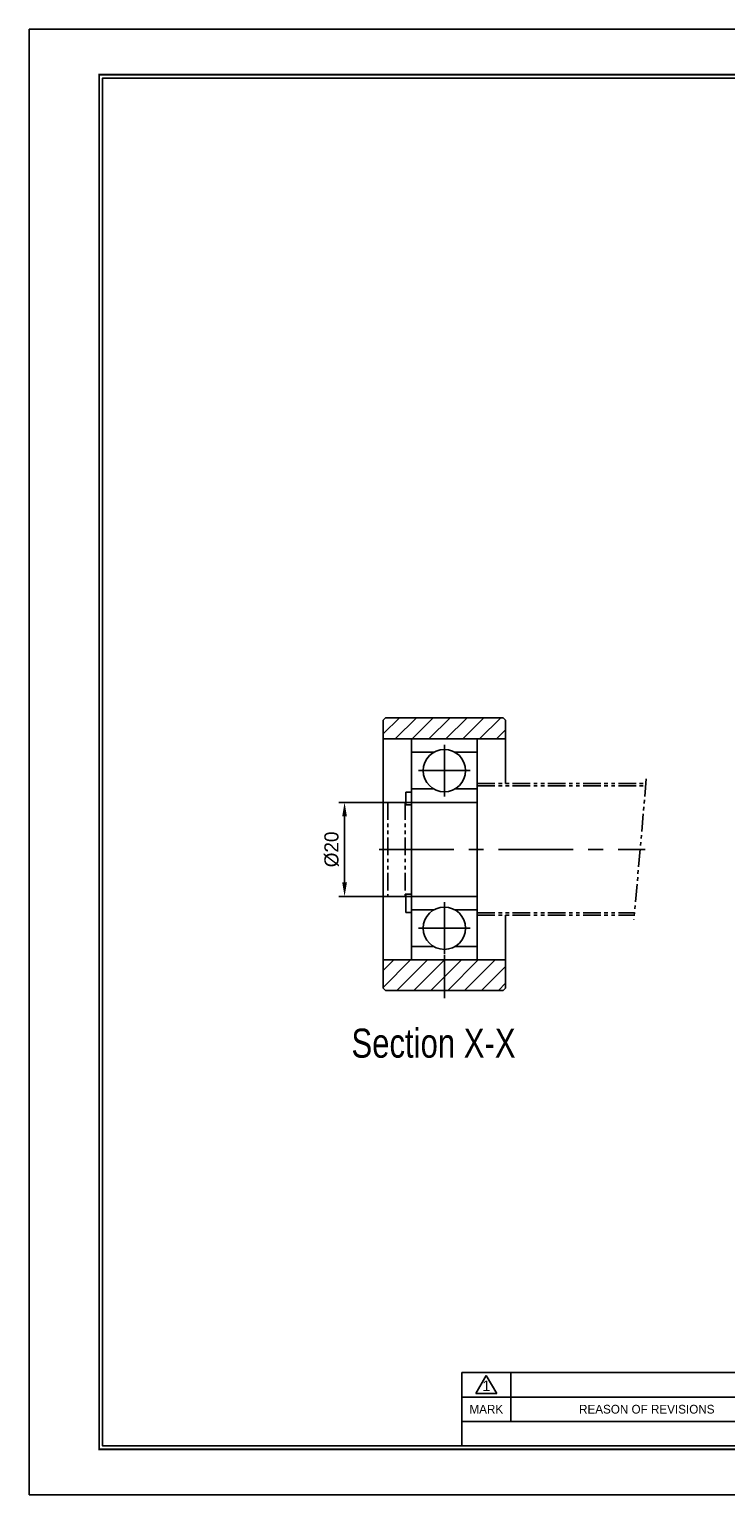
# Model space of a CAD drawing. Header units: millimetres. Extents: x 0 to 441, y 0 to 312.
# Tile 1 of 2: x 0 to 148, y 0 to 312. Entities that reach past the tile are written whole.
import ezdxf
from ezdxf.enums import TextEntityAlignment as Align

# ---------------------------------------------------------------- set-up
doc = ezdxf.new("R2010")
doc.units = ezdxf.units.MM
doc.linetypes.add('CENTER', pattern=[50.8, 31.75, -6.35, 6.35, -6.35])
doc.linetypes.add('PHANTOM', pattern=[2.5, 1.25, -0.25, 0.25, -0.25, 0.25, -0.25])
doc.layers.get('0').update_dxf_attribs({"linetype": 'CONTINUOUS'})
doc.layers.get('DEFPOINTS').update_dxf_attribs({"linetype": 'CONTINUOUS'})
for name, color, linetype in [('center', 1, 'CENTER'), ('L1', 7, 'CONTINUOUS'), ('OUTLINE', 7, 'CONTINUOUS'), ('phantom', 6, 'PHANTOM')]:
    doc.layers.add(name, color=color, linetype=linetype)
doc.dimstyles.get("Standard").update_dxf_attribs({"dimtxt": 3, "dimasz": 3, "dimexe": 1.2, "dimexo": 0, "dimgap": 1.2, "dimtad": 1, "dimdec": 3, "dimzin": 11, "dimdsep": 46, "dimtxsty": 'Standard', "dimcen": 0, "dimclrd": 5, "dimclre": 5, "dimclrt": 3, "dimadec": 0, "dimazin": 0, "dimtfac": 0.6, "dimtdec": 3, "dimtmove": 0, "dimatfit": 3, "dimfxl": 0, "dimtolj": 1, "dimtzin": 11, "dimarcsym": 0})

# ---------------------------------------------------------------- blocks, each defined once
blk = doc.blocks.new('표제란')
at = {"layer": 'L1', "color": 0}
for p, q in [((297, 210), (0, 210)), ((0, 210), (0, 0)), ((0, 0), (297, 0))]:
    blk.add_line(p, q, dxfattribs=at)
at = {"layer": 'L1'}
for p, q in [((160, 17.5), (62, 17.5)), ((62, 17.5), (62, 7)), ((64, 14.51), (65.5, 17.1)), ((65.5, 17.1), (67, 14.51)), ((69, 17.5), (69, 10.5)), ((147, 14), (62, 14)), ((64, 14.51), (67, 14.51)), ((147, 10.5), (62, 10.5))]:
    blk.add_line(p, q, dxfattribs=at)
at = {"layer": 'L1', "const_width": 0.25}
blk.add_lwpolyline([(290.5, 6.5), (290.5, 203.5), (10, 203.5), (10, 6.5)], close=True, dxfattribs=at)
at = {"layer": 'L1'}
blk.add_lwpolyline([(290, 7), (290, 203), (10.5, 203), (10.5, 7)], close=True, dxfattribs=at)
for s, height, p in [('1', 1.5, (65.5, 15.61)), ('MARK', 1.25, (65.5, 12.25)), ('REASON OF REVISIONS', 1.25, (88.5, 12.25))]:
    blk.add_text(s, height=height, dxfattribs=at).set_placement(p, align=Align.MIDDLE_CENTER)
for tag, p in [('필렛', (179.25, 10.9)), ('모따기', (179.25, 8.3))]:
    blk.add_attdef(tag, text='', height=1.15, dxfattribs=at).set_placement(p, align=Align.MIDDLE_LEFT)
at = {"layer": 'OUTLINE', "ltscale": 0.5}
for tag, p, height in [('TITLE', (237.17, 24.41), 2.5), ('도번', (251.18, 15.64), 2.5), ('SCALE', (253.78, 9.55), 1.2), ('DATE', (277.02, 9.51), 1.2)]:
    blk.add_attdef(tag, p, '', height=height, dxfattribs=at)
blk = doc.blocks.new('*D32')
at = {"layer": 'DEFPOINTS', "color": 0}
for p in [(81.25, 147.18), (67.03, 127.18), (81.25, 127.18)]:
    blk.add_point(p, dxfattribs=at)
at = {"layer": 'OUTLINE', "color": 5, "lineweight": -2}
for p, q in [((81.25, 147.18), (65.83, 147.18)), ((67.03, 144.18), (67.03, 130.18)), ((81.25, 127.18), (65.83, 127.18))]:
    blk.add_line(p, q, dxfattribs=at)
at = {"layer": 'OUTLINE', "color": 5}
for points in [[(66.53, 144.18), (67.53, 144.18), (67.03, 147.18)], [(66.53, 130.18), (67.53, 130.18), (67.03, 127.18)]]:
    blk.add_solid(points, dxfattribs=at)
at = {"layer": 'OUTLINE', "color": 3, "insert": (64.29, 137.18), "char_height": 3, "attachment_point": 5, "rotation": 90}
blk.add_mtext('\\A1;%%C20', dxfattribs=at)

msp = doc.modelspace()

# ---------------------------------------------------------------- hatches: boundary and pattern name
at = {"layer": 'OUTLINE'}
h = msp.add_hatch(dxfattribs=at)
h.set_pattern_fill('ANSI31', color=5, scale=0.8, style=0)
h.set_pattern_definition([(45, (-714.8738, 57.6997), (-1.796051, 1.796051), [])])
h.paths.add_polyline_path([(101.2527, 160.682), (101.2527, 164.682), (100.7527, 165.182), (75.7527, 165.182), (75.2527, 164.682), (75.2527, 160.682)])
h.paths.add_polyline_path([(88.2527, 113.682), (88.2527, 107.182), (100.7527, 107.182), (101.2527, 107.682), (101.2527, 113.682)])
h.paths.add_polyline_path([(75.2527, 113.682), (75.2527, 107.682), (75.7527, 107.182), (88.2527, 107.182), (88.2527, 113.682)])

# ---------------------------------------------------------------- linework, layer by layer
at = {"layer": 'center', "ltscale": 0.5}
for p, q in [((88.2527, 159.432), (88.2527, 148.432)), ((82.7527, 153.932), (93.7527, 153.932)), ((74.368, 137.182), (130.951, 137.182)), ((88.2527, 114.932), (88.2527, 125.932)), ((82.7527, 120.432), (93.7527, 120.432)), ((88.2527, 114.682), (88.2527, 105.5231))]:
    msp.add_line(p, q, dxfattribs=at)
at = {"layer": 'OUTLINE'}
for p, q in [((75.7527, 165.182), (75.2527, 164.682)), ((75.7527, 165.182), (100.7527, 165.182)), ((100.7527, 165.182), (101.2527, 164.682)), ((75.2527, 107.682), (75.2527, 164.682)), ((101.2527, 151.182), (101.2527, 164.682)), ((75.2527, 160.682), (101.2527, 160.682)), ((81.2527, 160.682), (81.2527, 113.682)), ((95.2527, 160.682), (95.2527, 113.682)), ((86.0027, 157.8291), (81.2527, 157.8291)), ((90.5027, 157.8291), (95.2527, 157.8291)), ((86.0027, 150.0349), (81.2527, 150.0349)), ((90.5027, 150.0349), (95.2527, 150.0349)), ((80.0527, 149.382), (81.2527, 149.382)), ((80.0527, 149.382), (80.0527, 146.682)), ((80.0527, 146.682), (81.2527, 146.682)), ((81.2527, 147.182), (95.2527, 147.182)), ((80.0527, 127.682), (80.0527, 123.782)), ((80.0527, 127.682), (81.2527, 127.682)), ((81.2527, 127.182), (95.2527, 127.182)), ((80.0527, 123.782), (81.2527, 123.782)), ((86.0027, 124.3291), (81.2527, 124.3291)), ((90.5027, 124.3291), (95.2527, 124.3291)), ((101.2527, 107.682), (101.2527, 123.182)), ((86.0027, 116.5349), (81.2527, 116.5349)), ((90.5027, 116.5349), (95.2527, 116.5349)), ((75.2527, 113.682), (101.2527, 113.682)), ((75.2527, 107.682), (75.7527, 107.182)), ((75.7527, 107.182), (100.7527, 107.182)), ((100.7527, 107.182), (101.2527, 107.682))]:
    msp.add_line(p, q, dxfattribs=at)
for centre in [(88.2527, 153.932), (88.2527, 120.432)]:
    msp.add_circle(centre, 4.5, dxfattribs=at)
at = {"layer": 'phantom', "ltscale": 3}
for p, q in [((95.2527, 151.182), (131.0912, 151.182)), ((95.2527, 150.682), (131.0474, 150.682)), ((131.1787, 152.182), (128.554, 122.182)), ((76.2527, 147.182), (79.9027, 147.182)), ((76.2527, 147.182), (76.2527, 127.182)), ((79.9027, 147.182), (79.9027, 127.182)), ((79.9027, 146.682), (80.0527, 146.682)), ((76.2527, 127.182), (79.9027, 127.182)), ((79.9027, 127.682), (80.0527, 127.682)), ((95.2527, 123.682), (128.6852, 123.682)), ((95.2527, 123.182), (128.6415, 123.182))]:
    msp.add_line(p, q, dxfattribs=at)

# ---------------------------------------------------------------- block references
at = {"layer": 'OUTLINE', "xscale": 1.4834368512, "yscale": 1.4834368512, "zscale": 1.4834368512}
msp.add_blockref('표제란', (0, 0), dxfattribs=at)

# ---------------------------------------------------------------- texts
at = {"lineweight": 9, "width": 0.8}
msp.add_text('Section X-X', height=6.1776, dxfattribs=at).set_placement((68.4947, 92.9028))

# ---------------------------------------------------------------- dimensions: what is measured, and where the dimension line sits
at = {"layer": 'OUTLINE'}
dim = msp.add_linear_dim(base=(67.0316, 127.182), p1=(81.2527, 147.182), p2=(81.2527, 127.182), angle=90, text='%%C<>', dimstyle='Standard', override={"dimgap": 1.2, "dimsah": 1, "dimse1": 0, "dimse2": 0, "dimsd1": 0, "dimsd2": 0, "dimtol": 0, "dimlim": 0}, dxfattribs=at)
dim.commit()
dim.dimension.update_dxf_attribs({"geometry": '*D32', "text_midpoint": (64.2936, 137.182)})

doc.saveas('drawing.dxf')
